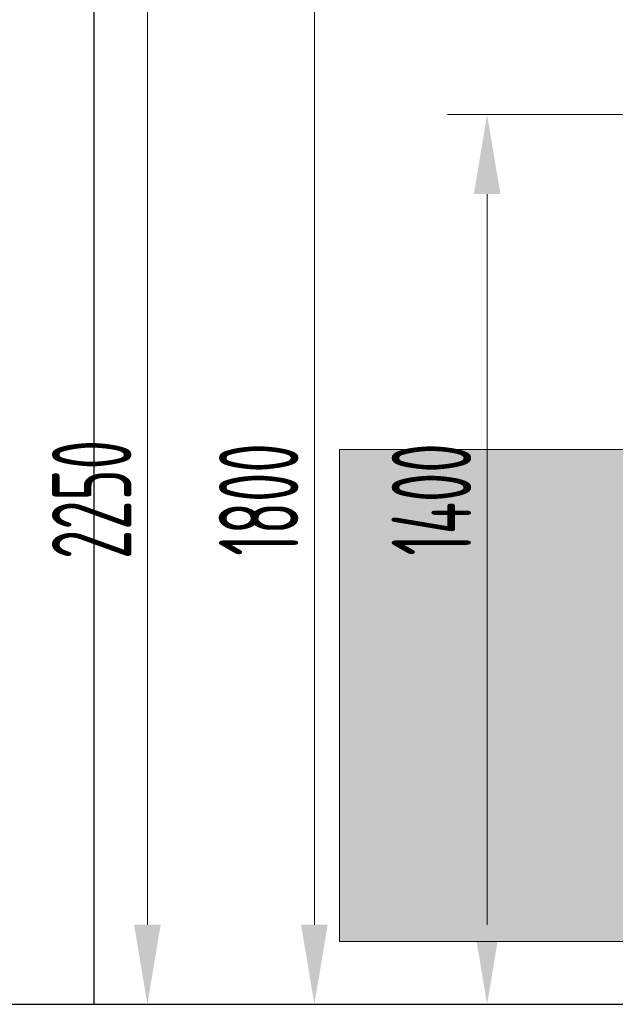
# Model space of a CAD drawing. Header units: millimetres. Extents: x 8221 to 89444, y -105166 to -5578.
# Tile 108 of 118: x 68318 to 69255, y -10371 to -8823. Entities that reach past the tile are written whole.
import ezdxf

# ---------------------------------------------------------------- set-up
doc = ezdxf.new("R2010")
doc.units = ezdxf.units.MM
doc.layers.add('UT_KOTY - DIMENZE', color=7, linetype='Continuous', lineweight=5)
doc.layers.add('VZT_23 ZAŘÍZENÍ - SERVISNÍ PROSTOR', color=8, linetype='Continuous', lineweight=5)
doc.styles.add('ISOCP 2.5', font='isocp.shx', dxfattribs={"width": 0.6, "height": 2.5})

msp = doc.modelspace()

# ---------------------------------------------------------------- hatches: boundary and pattern name
at = {"layer": 'VZT_23 ZAŘÍZENÍ - SERVISNÍ PROSTOR'}
h = msp.add_hatch(color=256, dxfattribs=at)
h.dxf.hatch_style = 1
h.paths.add_polyline_path([(69421.5, -10272.5), (69421.5, -9806.8), (69359.1, -9744.4), (69359.1, -9609.5), (69421.5, -9498.5), (68821.5, -9498.5), (68821.4, -10272.5)])

# ---------------------------------------------------------------- linework, layer by layer
at = {"color": 8}
for p, q in [((68435.5, -10371.1), (68435.5, -8121.1)), ((64062.2, -10371.1), (72822.2, -10371.1))]:
    msp.add_line(p, q, dxfattribs=at)
at = {"layer": 'UT_KOTY - DIMENZE'}
for p, q in [((68519.2, -10246.1), (68519.2, -8246.1)), ((68781.7, -10246.1), (68781.7, -8696.1)), ((69567.3, -8972.1), (68990.8, -8972.1)), ((69053.3, -10246.1), (69053.3, -9097.1)), ((68469.2, -10371.1), (68456.7, -10371.1)), ((68731.7, -10371.1), (68719.2, -10371.1)), ((69003.3, -10371.1), (68990.8, -10371.1))]:
    msp.add_line(p, q, dxfattribs=at)
for points in [[(69032.5, -9097.1), (69074.2, -9097.1), (69053.3, -8972.1)], [(68498.3, -10246.1), (68540, -10246.1), (68519.2, -10371.1)], [(68760.9, -10246.1), (68802.6, -10246.1), (68781.7, -10371.1)], [(69032.5, -10246.1), (69074.2, -10246.1), (69053.3, -10371.1)]]:
    msp.add_solid(points, dxfattribs=at)
at = {"layer": 'VZT_23 ZAŘÍZENÍ - SERVISNÍ PROSTOR'}
msp.add_lwpolyline([(69423.2, -10272.5), (68821.4, -10272.5), (68821.4, -9498.5), (69423.2, -9498.5)], dxfattribs=at)

# ---------------------------------------------------------------- texts
at = {"layer": 'UT_KOTY - DIMENZE', "char_height": 125, "attachment_point": 5, "rotation": 90, "style": 'ISOCP 2.5'}
for s, insert in [('2250', (68431.6, -9577.4)), ('1800', (68694.2, -9577.4)), ('1400', (68965.8, -9577.4))]:
    msp.add_mtext(s, dxfattribs=dict(at, insert=insert))

doc.saveas('drawing.dxf')
